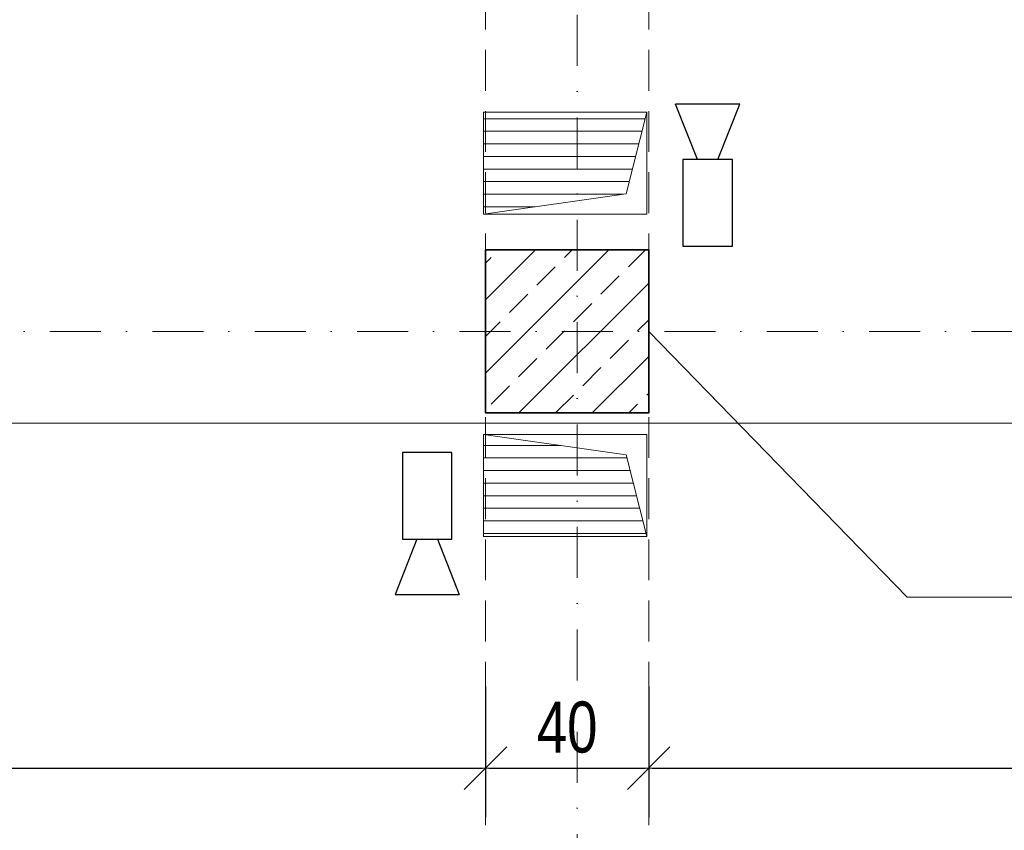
# Model space of a CAD drawing. Header units: millimetres. Extents: x 4946 to 18537, y -10559 to 785.
# Tile 42 of 74: x 7321 to 7562, y -800 to -601. Entities that reach past the tile are written whole.
import ezdxf

# ---------------------------------------------------------------- set-up
doc = ezdxf.new("R2010")
doc.units = ezdxf.units.MM
doc.linetypes.add('DASHDOT', pattern=[1, 0.5, -0.25, 0, -0.25])
doc.linetypes.add('DASHED', pattern=[0.75, 0.5, -0.25])
for name, color, linetype, lineweight in [('mm_went_opis', 7, 'Continuous', 15), ('PG_KONSTRUKCJA', 5, 'Continuous', 35), ('PG_OSIE', 1, 'DASHDOT', 18), ('PG_PODCIĄGI', 1, 'DASHED', 18), ('PG_SZRAF', 1, 'Continuous', 18), ('PG_WENTYLACJA', 1, 'Continuous', 18), ('PG_WIDOKOWE_CIENKIE', 1, 'Continuous', 18), ('PG_WYMIARY', 1, 'Continuous', 18), ('PG_WYPOSAŻENIE', 1, 'Continuous', 18)]:
    doc.layers.add(name, color=color, linetype=linetype, lineweight=lineweight)
doc.styles.add('BIKWYM', font='BIKROMSW.SHX', dxfattribs={"width": 0.8})
doc.dimstyles.new('BA_KR_50', dxfattribs={"dimscale": 0.5, "dimtxt": 25, "dimasz": 1.666667, "dimexe": 24, "dimexo": 0, "dimgap": 0, "dimtad": 0, "dimdec": 1, "dimrnd": 0.5, "dimzin": 9, "dimdsep": 46, "dimtxsty": 'BIKWYM', "dimblk": 'WYM-KR', "dimcen": 0, "dimdle": 20, "dimclrd": 256, "dimclre": 256, "dimclrt": 7, "dimadec": 0, "dimazin": 0, "dimtfac": 0.033333, "dimtdec": 1, "dimtmove": 0, "dimatfit": 3, "dimldrblk": 'WYM-KR', "dimfxl": 40, "dimfxlon": 1, "dimtvp": 0.8, "dimtolj": 1, "dimarcsym": 0})

# ---------------------------------------------------------------- blocks, each defined once
blk = doc.blocks.new('A$C243F7E6F')
at = {"layer": 'PG_SZRAF'}
h = blk.add_hatch(dxfattribs=at)
h.set_pattern_fill('ANSI33', color=256, scale=2)
h.set_pattern_definition([(45, (-6891.598, -2675.306), (-8.980256, 8.980256), []), (45, (-6882.618, -2675.306), (-8.980256, 8.980256), [6.35, -3.175])])
h.paths.add_polyline_path([(0, 0), (40, 0), (40, -40), (0, -40)])
at = {"layer": 'PG_KONSTRUKCJA'}
blk.add_lwpolyline([(0, 0), (40, 0), (40, -40), (0, -40), (0, 0)], dxfattribs=at)
blk = doc.blocks.new('A$C0fd6651b')
at = {"layer": 'PG_WYPOSAŻENIE', "color": 18, "lineweight": 30, "true_color": 0x000000}
for p, q in [((5.38, 13.5), (0, 0)), ((10.38, 13.5), (15.76, 0)), ((0, 0), (15.76, 0))]:
    blk.add_line(p, q, dxfattribs=at)
blk.add_lwpolyline([(1.81, 34.78), (1.81, 13.5), (13.95, 13.5), (13.95, 34.78)], close=True, dxfattribs=at)
blk = doc.blocks.new('A$C0f2c6892')
at = {"layer": 'PG_WIDOKOWE_CIENKIE', "color": 18, "lineweight": 30, "rotation": 180}
blk.add_blockref('A$C0fd6651b', (1439.32, -1184.34), dxfattribs=at)
at = {"layer": 'PG_WIDOKOWE_CIENKIE', "color": 18, "lineweight": 30}
blk.add_blockref('A$C0fd6651b', (1354.81, -1304.47), dxfattribs=at)
blk = doc.blocks.new('WYM-KR')
at = {"color": 7, "linetype": 'ByBlock'}
blk.add_line((6.24, 6.24), (-6.24, -6.24), dxfattribs=at)
at = {"linetype": 'ByBlock'}
blk.add_line((11.52, 0), (-11.52, 0), dxfattribs=at)
blk = doc.blocks.new('*D306')
at = {"layer": 'Defpoints', "color": 0, "transparency": 16777216}
for p in [(7022.05, -697.31), (7435.05, -697.31), (7435.05, -784.38)]:
    blk.add_point(p, dxfattribs=at)
at = {"layer": 'PG_WYMIARY', "lineweight": -2, "transparency": 16777216}
for p, q in [((7022.05, -764.38), (7022.05, -796.38)), ((7435.05, -764.38), (7435.05, -796.38)), ((7022.88, -784.38), (7434.21, -784.38))]:
    blk.add_line(p, q, dxfattribs=at)
at = {"layer": 'PG_WYMIARY', "lineweight": -2, "transparency": 16777216, "xscale": 0.8333333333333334, "yscale": 0.8333333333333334, "zscale": 0.8333333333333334, "rotation": 180}
blk.add_blockref('WYM-KR', (7022.05, -784.38), dxfattribs=at)
at = {"layer": 'PG_WYMIARY', "lineweight": -2, "transparency": 16777216, "xscale": 0.8333333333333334, "yscale": 0.8333333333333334, "zscale": 0.8333333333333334}
blk.add_blockref('WYM-KR', (7435.05, -784.38), dxfattribs=at)
at = {"layer": 'PG_WYMIARY', "color": 7, "transparency": 16777216, "insert": (7228.55, -774.38), "char_height": 12.5, "attachment_point": 5, "style": 'BIKWYM'}
blk.add_mtext('\\A1;413', dxfattribs=at)
blk = doc.blocks.new('*D307')
at = {"layer": 'Defpoints', "color": 0, "transparency": 16777216}
for p in [(7435.05, -697.31), (7475.05, -697.31), (7475.05, -784.38)]:
    blk.add_point(p, dxfattribs=at)
at = {"layer": 'PG_WYMIARY', "lineweight": -2, "transparency": 16777216}
for p, q in [((7435.05, -764.38), (7435.05, -796.38)), ((7475.05, -764.38), (7475.05, -796.38)), ((7435.88, -784.38), (7474.21, -784.38))]:
    blk.add_line(p, q, dxfattribs=at)
at = {"layer": 'PG_WYMIARY', "lineweight": -2, "transparency": 16777216, "xscale": 0.8333333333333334, "yscale": 0.8333333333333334, "zscale": 0.8333333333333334, "rotation": 180}
blk.add_blockref('WYM-KR', (7435.05, -784.38), dxfattribs=at)
at = {"layer": 'PG_WYMIARY', "lineweight": -2, "transparency": 16777216, "xscale": 0.8333333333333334, "yscale": 0.8333333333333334, "zscale": 0.8333333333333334}
blk.add_blockref('WYM-KR', (7475.05, -784.38), dxfattribs=at)
at = {"layer": 'PG_WYMIARY', "color": 7, "transparency": 16777216, "insert": (7455.05, -774.38), "char_height": 12.5, "attachment_point": 5, "style": 'BIKWYM'}
blk.add_mtext('\\A1;40', dxfattribs=at)
blk = doc.blocks.new('*D308')
at = {"layer": 'Defpoints', "color": 0, "transparency": 16777216}
for p in [(7475.05, -697.31), (7885.05, -697.31), (7885.05, -784.38)]:
    blk.add_point(p, dxfattribs=at)
at = {"layer": 'PG_WYMIARY', "lineweight": -2, "transparency": 16777216}
for p, q in [((7475.05, -764.38), (7475.05, -796.38)), ((7885.05, -764.38), (7885.05, -796.38)), ((7475.88, -784.38), (7884.21, -784.38))]:
    blk.add_line(p, q, dxfattribs=at)
at = {"layer": 'PG_WYMIARY', "lineweight": -2, "transparency": 16777216, "xscale": 0.8333333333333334, "yscale": 0.8333333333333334, "zscale": 0.8333333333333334, "rotation": 180}
blk.add_blockref('WYM-KR', (7475.05, -784.38), dxfattribs=at)
at = {"layer": 'PG_WYMIARY', "lineweight": -2, "transparency": 16777216, "xscale": 0.8333333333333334, "yscale": 0.8333333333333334, "zscale": 0.8333333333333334}
blk.add_blockref('WYM-KR', (7885.05, -784.38), dxfattribs=at)
at = {"layer": 'PG_WYMIARY', "color": 7, "transparency": 16777216, "insert": (7680.05, -774.38), "char_height": 12.5, "attachment_point": 5, "style": 'BIKWYM'}
blk.add_mtext('\\A1;410', dxfattribs=at)

msp = doc.modelspace()

# ---------------------------------------------------------------- hatches: boundary and pattern name
at = {"layer": 'PG_WENTYLACJA', "true_color": 0x000000}
h = msp.add_hatch(dxfattribs=at)
h.set_pattern_fill('ANSI31', color=18, scale=0.97, angle=135)
h.paths.add_polyline_path([(7474.55, -623.56), (7434.55, -623.56), (7434.55, -648.56), (7469.55, -643.56)])
h = msp.add_hatch(dxfattribs=at)
h.set_pattern_fill('ANSI31', color=18, scale=0.97, angle=135)
h.paths.add_polyline_path([(7469.55, -707.56), (7434.55, -702.56), (7434.55, -727.56), (7474.55, -727.56)])

# ---------------------------------------------------------------- linework, layer by layer
at = {"layer": 'Defpoints', "color": 6, "lineweight": 18}
for points in [[(7046.25, 785.16), (9146.25, 785.16), (9146.25, -699.84), (7046.25, -699.84)], [(7046.25, -699.84), (9146.25, -699.84), (9146.25, -2184.84), (7046.25, -2184.84)]]:
    msp.add_lwpolyline(points, close=True, dxfattribs=at)
at = {"layer": 'mm_went_opis'}
msp.add_line((7805.94, -742.42), (7538.39, -742.42), dxfattribs=at)
msp.add_lwpolyline([(7475.05, -677.31), (7538.39, -742.42)], dxfattribs=at)
at = {"layer": 'PG_OSIE', "color": 18, "ltscale": 25, "true_color": 0x000000}
for points in [[(7457.55, 780.75), (7457.55, -2070.06)], [(5847.38, -677.31), (8127.62, -677.31)]]:
    msp.add_lwpolyline(points, dxfattribs=at)
at = {"layer": 'PG_PODCIĄGI', "color": 18, "ltscale": 20, "true_color": 0x000000}
for points in [[(7435.05, 561.69), (7435.05, -1912.31)], [(7475.05, 561.69), (7475.05, -1912.31)]]:
    msp.add_lwpolyline(points, dxfattribs=at)
at = {"layer": 'PG_WENTYLACJA', "color": 18, "true_color": 0x000000}
for p, q in [((7469.55, -643.56), (7474.55, -623.56)), ((7434.55, -648.56), (7469.55, -643.56)), ((7434.55, -702.56), (7469.55, -707.56)), ((7469.55, -707.56), (7474.55, -727.56))]:
    msp.add_line(p, q, dxfattribs=at)
for points in [[(7434.55, -648.56), (7474.55, -648.56), (7474.55, -623.56), (7434.55, -623.56)], [(7434.55, -702.56), (7474.55, -702.56), (7474.55, -727.56), (7434.55, -727.56)]]:
    msp.add_lwpolyline(points, close=True, dxfattribs=at)

# ---------------------------------------------------------------- block references
at = {"layer": 'PG_KONSTRUKCJA', "color": 18, "true_color": 0x000000}
msp.add_blockref('A$C243F7E6F', (7435.05, -657.31), dxfattribs=at)
at = {"layer": 'PG_WIDOKOWE_CIENKIE', "color": 18, "lineweight": 30, "true_color": 0x000000}
msp.add_blockref('A$C0f2c6892', (6058.05, 562.69), dxfattribs=at)

# ---------------------------------------------------------------- dimensions: what is measured, and where the dimension line sits
at = {"layer": 'PG_WYMIARY'}
for base, p1, p2, picture, middle in [((7435.05, -784.38), (7022.05, -697.31), (7435.05, -697.31), '*D306', (7228.55, -774.38)), ((7475.05, -784.38), (7435.05, -697.31), (7475.05, -697.31), '*D307', (7455.05, -774.38)), ((7885.05, -784.38), (7475.05, -697.31), (7885.05, -697.31), '*D308', (7680.05, -774.38))]:
    dim = msp.add_linear_dim(base=base, p1=p1, p2=p2, dimstyle='BA_KR_50', override={"dimdec": 0, "dimrnd": 0, "dimtmove": 1}, dxfattribs=at)
    dim.commit()
    dim.dimension.update_dxf_attribs({"geometry": picture, "text_midpoint": middle})

doc.saveas('drawing.dxf')
